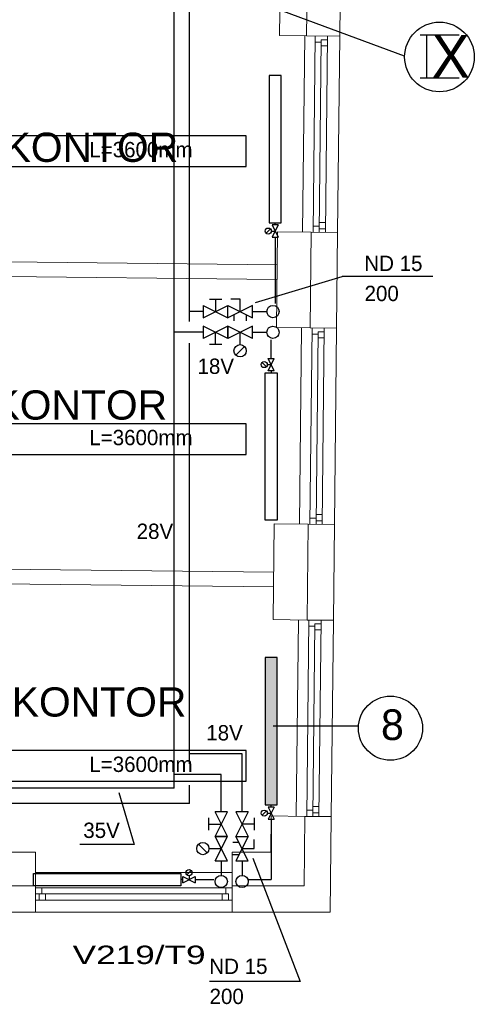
# Model space of a CAD drawing. Header units: millimetres. Extents: x 0 to 83478, y 0 to 53008.
# Tile 61 of 83: x 60825 to 64528, y 5673 to 13697. Entities that reach past the tile are written whole.
import ezdxf
from ezdxf.enums import TextEntityAlignment as Align

# ---------------------------------------------------------------- set-up
doc = ezdxf.new("R2010")
doc.units = ezdxf.units.MM
doc.header["$LTSCALE"] = 50
doc.header["$MEASUREMENT"] = 0
doc.linetypes.add('V-V', pattern=[2, 1, 1])
doc.layers.get('0').update_dxf_attribs({"linetype": 'CONTINUOUS'})
for name, color, linetype in [('20602A200D001$0$832 Rominfo', 7, 'CONTINUOUS'), ('20602A200D001$0$A12-HEL1', 7, 'CONTINUOUS'), ('20602A200D001$0$A12-HEL3', 7, 'CONTINUOUS'), ('20602A200D001$0$A12-HEL4', 7, 'CONTINUOUS'), ('20602A200D001$0$A23-HEL1', 7, 'CONTINUOUS'), ('20602A200D001$0$A24-HEL2', 7, 'CONTINUOUS'), ('20602A200D001$0$ATXT-HEL1', 7, 'CONTINUOUS'), ('V060-', 3, 'CONTINUOUS'), ('V091', 1, 'CONTINUOUS'), ('V100', 1, 'CONTINUOUS'), ('V100-', 6, 'CONTINUOUS'), ('V101', 1, 'CONTINUOUS'), ('V101-', 1, 'CONTINUOUS'), ('V110', 1, 'CONTINUOUS'), ('V111', 3, 'CONTINUOUS')]:
    doc.layers.add(name, color=color, linetype=linetype)
doc.styles.add('20602A200D001$0$Arial', font='arial.ttf', dxfattribs={"height": 238.125})
doc.styles.add('20602A200D001$0$Standard', font='txt')
doc.styles.add('FISO', font='fiso')

# ---------------------------------------------------------------- blocks, each defined once
blk = doc.blocks.new('VUN')
at = {"color": 0}
blk.add_circle((0, 0), 0.5, dxfattribs=at)
blk = doc.blocks.new('20602A200D001')
at = {"layer": '20602A200D001$0$A12-HEL1', "linetype": 'Continuous', "lineweight": 0}
for points in [[(78711, 11293.2), (78693.6, 9693.3)], [(78996, 11290.1), (78978.5, 9690.2)], [(78685, 8913.3), (78667.6, 7313.4)], [(78970, 8910.2), (78952.6, 7310.3)], [(78659.1, 6533.5), (78641.6, 4933.6)], [(78944.1, 6530.4), (78926.6, 4930.5)], [(76518.1, 4475.5), (78118.1, 4475.5)], [(76518.1, 4150.5), (78118.1, 4150.5)]]:
    blk.add_lwpolyline(points, dxfattribs=at)
at = {"layer": '20602A200D001$0$A12-HEL3', "linetype": 'Continuous', "lineweight": 0}
for points in [[(78506, 11295.4), (78514.5, 12075.4)], [(78726, 11293), (78506, 11295.4)], [(78480.1, 8915.6), (78488.6, 9695.5)], [(78763.5, 9692.5), (78488.6, 9695.5)], [(78755, 8912.6), (78480.1, 8915.6)], [(78454.1, 6535.7), (78462.6, 7315.7)], [(78737.6, 7312.7), (78462.6, 7315.7)], [(78729.1, 6532.7), (78454.1, 6535.7)], [(78433.4, 4640.5), (78436.7, 4935.8)], [(78711.6, 4932.8), (78436.7, 4935.8)], [(75718.1, 4640.5), (76518.1, 4640.5)], [(76518.1, 4365.5), (76518.1, 4640.5)], [(78433.4, 4640.5), (78118.1, 4640.5)], [(78118.1, 4365.5), (78118.1, 4640.5)]]:
    blk.add_lwpolyline(points, dxfattribs=at)
at = {"layer": '20602A200D001$0$A12-HEL4', "linetype": 'Continuous', "lineweight": 0}
for points in [[(78726, 11293), (78734.5, 12073)], [(78996, 11290.1), (79004.5, 12070)], [(78996, 11290.1), (78726, 11293)], [(78755, 8912.6), (78763.5, 9692.5)], [(78978.5, 9690.2), (78763.5, 9692.5)], [(78970, 8910.2), (78978.5, 9690.2)], [(78970, 8910.2), (78755, 8912.6)], [(78729.1, 6532.7), (78737.6, 7312.7)], [(78952.6, 7310.3), (78737.6, 7312.7)], [(78944.1, 6530.4), (78952.6, 7310.3)], [(78944.1, 6530.4), (78729.1, 6532.7)], [(78705.4, 4365.5), (78711.6, 4932.8)], [(78926.6, 4930.5), (78711.6, 4932.8)], [(78918.1, 4150.5), (78926.6, 4930.5)], [(75718.1, 4365.5), (76518.1, 4365.5)], [(76518.1, 4150.5), (76518.1, 4365.5)], [(78118.1, 4150.5), (78118.1, 4365.5)], [(78118.1, 4365.5), (78705.4, 4365.5)], [(75718.1, 4150.5), (76518.1, 4150.5)], [(78918.1, 4150.5), (78118.1, 4150.5)]]:
    blk.add_lwpolyline(points, dxfattribs=at)
at = {"layer": '20602A200D001$0$A23-HEL1', "linetype": 'Continuous', "lineweight": 0}
for points in [[(78796, 11292.3), (78778.5, 9692.4)], [(78795.5, 11242.3), (78845.4, 11241.7)], [(78845.7, 11261.7), (78828.5, 9691.8)], [(78845.7, 11261.7), (78895.7, 11261.2)], [(78896, 11291.2), (78878.5, 9691.3)], [(78845.1, 11211.7), (78895.1, 11211.2)], [(78779.1, 9742.4), (78829.1, 9741.8)], [(78828.9, 9721.8), (78878.9, 9721.3)], [(78829.4, 9771.8), (78879.4, 9771.3)], [(78770, 8912.4), (78752.6, 7312.5)], [(78870, 8911.3), (78852.6, 7311.4)], [(78769.5, 8862.4), (78819.5, 8861.9)], [(78819.7, 8881.9), (78802.6, 7312)], [(78819.2, 8831.9), (78869.2, 8831.3)], [(78819.7, 8881.9), (78869.7, 8881.3)], [(78803.5, 7392), (78853.5, 7391.4)], [(78753.1, 7362.5), (78803.1, 7362)], [(78802.9, 7342), (78852.9, 7341.4)], [(78744.1, 6532.6), (78726.6, 4932.6)], [(78793.8, 6502), (78776.6, 4932.1)], [(78793.8, 6502), (78843.8, 6501.5)], [(78844.1, 6531.5), (78826.6, 4931.6)], [(78743.5, 6482.6), (78793.5, 6482)], [(78793.2, 6452), (78843.2, 6451.5)], [(78727.2, 4982.6), (78777.2, 4982.1)], [(78777.5, 5012.1), (78827.5, 5011.6)], [(78777, 4962.1), (78827, 4961.6)], [(78118.1, 4350.5), (76518.1, 4350.5)], [(76568.1, 4350.5), (76568.1, 4300.5)], [(78068.1, 4350.5), (78068.1, 4300.5)], [(78088.1, 4300.5), (76518.1, 4300.5)], [(76548.1, 4300.5), (76548.1, 4250.5)], [(76598.1, 4300.5), (76598.1, 4250.5)], [(78038.1, 4300.5), (78038.1, 4250.5)], [(78088.1, 4300.5), (78088.1, 4250.5)], [(78118.1, 4250.5), (76518.1, 4250.5)]]:
    blk.add_lwpolyline(points, dxfattribs=at)
at = {"layer": '20602A200D001$0$A24-HEL2', "linetype": 'Continuous', "lineweight": 0}
for points in [[(73593.7, 9481.4), (78485.6, 9428)], [(73587.9, 9361.5), (78484.3, 9308.1)], [(73492.9, 6977.3), (78458.3, 6923.2)], [(73489.2, 6857.4), (78457, 6803.2)]]:
    blk.add_lwpolyline(points, dxfattribs=at)
at = {"layer": '20602A200D001$0$832 Rominfo', "linetype": 'Continuous', "style": '20602A200D001$0$Arial'}
for p in [(75333.2, 10266.2), (75242.8, 8165.8), (75399.4, 5745.9)]:
    blk.add_text('TEAMKONTOR', height=238.12, dxfattribs=at).set_placement(p)
at = {"layer": '20602A200D001$0$ATXT-HEL1', "linetype": 'Continuous', "style": '20602A200D001$0$Standard', "width": 1.428571}
blk.add_text('V219/T9', height=150, dxfattribs=at).set_placement((76819.7, 3729.1))

msp = doc.modelspace()

# ---------------------------------------------------------------- linework, layer by layer
at = {"layer": 'V091'}
msp.add_line((63960.52, 13399.76), (62968.71, 13765.93), dxfattribs=at)
at = {"layer": 'V091', "color": 3}
for p, q in [((64086.4, 13573.6), (64405.07, 13573.6)), ((64138.13, 13573.6), (64138.13, 13223.15)), ((64086.4, 13223.15), (64405.07, 13223.15))]:
    msp.add_line(p, q, dxfattribs=at)
at = {"layer": 'V091'}
msp.add_circle((64244.46, 13393.24), 283.79, dxfattribs=at)
at = {"layer": 'V100'}
msp.add_line((62890.25, 7942.44), (63584.77, 7942.44), dxfattribs=at)
at = {"layer": 'V100', "color": 1}
msp.add_lwpolyline([(62823.23, 7298.6), (62923.23, 7298.6), (62923.23, 8498.6), (62823.23, 8498.6)], close=True, dxfattribs=at)
at = {"layer": 'V100'}
msp.add_circle((63845.21, 7923.15), 261.16, dxfattribs=at)
msp.add_trace([(62923.23, 8498.6), (62823.23, 8498.6), (62923.23, 7298.6), (62823.23, 7298.6)], dxfattribs=at)
at = {"layer": 'V100-', "linetype": 'V-V'}
for p, q in [((62081.76, 7433.94), (62081.76, 18453.73)), ((62206.9, 11236.78), (62206.9, 15846.12)), ((62905.89, 12024.14), (62905.89, 12041.9)), ((62905.89, 11924.14), (62905.89, 11383.9)), ((62320.5, 11318.58), (62206.9, 11318.58)), ((62720.5, 11318.58), (62838.27, 11318.58)), ((62320.5, 11149.28), (62081.76, 11149.28)), ((62720.5, 11149.28), (62838.27, 11149.28)), ((62873.23, 10936.68), (62873.23, 11087.74)), ((62206.9, 7633.33), (62206.9, 11061.78)), ((62873.23, 10836.68), (62873.23, 10818.91)), ((62635.94, 7715.13), (62206.9, 7715.13)), ((62635.94, 7241.63), (62635.94, 7715.13)), ((62466.64, 7545.83), (62081.76, 7545.83)), ((62466.64, 7241.63), (62466.64, 7545.83)), ((62081.76, 7433.94), (37870.23, 7433.94)), ((62206.9, 7308.81), (62206.9, 7458.33)), ((62206.9, 7308.81), (60203.61, 7308.81)), ((62873.23, 7280.83), (62873.23, 7298.6)), ((62873.23, 7180.83), (62873.23, 6688.9)), ((62466.64, 6841.63), (62466.64, 6723.86)), ((62635.94, 6841.63), (62635.94, 6723.86)), ((62154.04, 6688.9), (62136.28, 6688.9)), ((62254.04, 6688.9), (62405.1, 6688.9)), ((62688.39, 6688.9), (62873.23, 6688.9))]:
    msp.add_line(p, q, dxfattribs=at)
at = {"layer": 'V100-', "color": 1}
for p, q in [((62866.7, 11991.81), (62831.35, 11956.46)), ((62874.03, 11974.14), (62905.89, 11974.14)), ((62880.89, 12024.14), (62930.89, 11924.14)), ((62930.89, 12024.14), (62880.89, 11924.14)), ((62930.89, 12024.14), (62880.89, 12024.14)), ((62880.89, 11924.14), (62930.89, 11924.14)), ((62370.5, 11418.58), (62470.5, 11418.58)), ((62420.5, 11418.58), (62420.5, 11318.58)), ((62620.5, 11418.58), (62545.5, 11418.58)), ((62620.5, 11318.58), (62620.5, 11418.58)), ((62320.5, 11368.58), (62520.5, 11268.58)), ((62320.5, 11268.58), (62520.5, 11368.58)), ((62320.5, 11368.58), (62320.5, 11268.58)), ((62520.5, 11268.58), (62520.5, 11368.58)), ((62720.5, 11368.58), (62520.5, 11268.58)), ((62520.5, 11368.58), (62720.5, 11268.58)), ((62520.5, 11268.58), (62520.5, 11368.58)), ((62720.5, 11268.58), (62720.5, 11368.58)), ((62570.5, 11293.58), (62570.5, 11243.58)), ((62670.5, 11293.58), (62670.5, 11243.58)), ((62520.5, 11099.28), (62320.5, 11199.28)), ((62520.5, 11199.28), (62320.5, 11099.28)), ((62320.5, 11199.28), (62320.5, 11099.28)), ((62520.5, 11099.28), (62520.5, 11199.28)), ((62520.5, 11199.28), (62520.5, 11099.28)), ((62720.5, 11099.28), (62520.5, 11199.28)), ((62720.5, 11199.28), (62520.5, 11099.28)), ((62720.5, 11099.28), (62720.5, 11199.28)), ((62420.5, 11049.28), (62420.5, 11149.28)), ((62620.5, 11049.28), (62620.5, 11149.28)), ((62470.5, 11049.28), (62370.5, 11049.28)), ((62655.85, 11034.63), (62585.14, 10963.92)), ((62848.23, 10936.68), (62898.23, 10936.68)), ((62848.23, 10836.68), (62898.23, 10936.68)), ((62898.23, 10836.68), (62848.23, 10936.68)), ((62834.05, 10869), (62798.69, 10904.36)), ((62841.37, 10886.68), (62873.23, 10886.68)), ((62898.23, 10836.68), (62848.23, 10836.68)), ((62516.64, 7241.63), (62416.64, 7241.63)), ((62516.64, 7041.63), (62416.64, 7241.63)), ((62416.64, 7041.63), (62516.64, 7241.63)), ((62585.94, 7241.63), (62685.94, 7041.63)), ((62685.94, 7241.63), (62585.94, 7041.63)), ((62685.94, 7241.63), (62585.94, 7241.63)), ((62834.05, 7248.51), (62798.69, 7213.16)), ((62841.37, 7230.83), (62873.23, 7230.83)), ((62898.23, 7280.83), (62848.23, 7180.83)), ((62848.23, 7280.83), (62898.23, 7180.83)), ((62898.23, 7280.83), (62848.23, 7280.83)), ((62366.64, 7091.63), (62366.64, 7191.63)), ((62366.64, 7141.63), (62466.64, 7141.63)), ((62735.94, 7141.63), (62635.94, 7141.63)), ((62735.94, 7191.63), (62735.94, 7091.63)), ((62848.23, 7180.83), (62898.23, 7180.83)), ((62516.64, 6841.63), (62416.64, 7041.63)), ((62416.64, 6841.63), (62516.64, 7041.63)), ((62516.64, 7041.63), (62416.64, 7041.63)), ((62416.64, 7041.63), (62516.64, 7041.63)), ((62610.94, 6991.63), (62560.94, 6991.63)), ((62685.94, 7041.63), (62585.94, 6841.63)), ((62685.94, 6841.63), (62585.94, 7041.63)), ((62585.94, 7041.63), (62685.94, 7041.63)), ((62585.94, 7041.63), (62685.94, 7041.63)), ((62735.94, 6941.63), (62735.94, 7016.63)), ((62351.99, 6906.28), (62281.28, 6976.99)), ((62366.64, 6941.63), (62466.64, 6941.63)), ((62635.94, 6941.63), (62735.94, 6941.63)), ((62416.64, 6841.63), (62516.64, 6841.63)), ((62610.94, 6891.63), (62560.94, 6891.63)), ((62585.94, 6841.63), (62685.94, 6841.63)), ((62186.36, 6728.08), (62221.72, 6763.44)), ((62154.04, 6663.9), (62254.04, 6713.9)), ((62154.04, 6713.9), (62254.04, 6663.9)), ((62154.04, 6663.9), (62154.04, 6713.9)), ((62204.04, 6720.76), (62204.04, 6688.9)), ((62254.04, 6713.9), (62254.04, 6663.9))]:
    msp.add_line(p, q, dxfattribs=at)
for points in [[(62855.89, 12041.9), (62955.89, 12041.9), (62955.89, 13241.9), (62855.89, 13241.9)], [(62823.23, 10818.91), (62923.23, 10818.91), (62923.23, 9618.91), (62823.23, 9618.91)], [(62136.28, 6738.9), (62136.28, 6638.9), (60936.28, 6638.9), (60936.28, 6738.9)]]:
    msp.add_lwpolyline(points, close=True, dxfattribs=at)
for centre, radius in [((62849.03, 11974.14), 25), ((62620.5, 10999.28), 50), ((62816.37, 10886.68), 25), ((62816.37, 7230.83), 25), ((62316.64, 6941.63), 50), ((62204.04, 6745.76), 25)]:
    msp.add_circle(centre, radius, dxfattribs=at)
at = {"layer": 'V101-'}
for p, q in [((62745.97, 11391.75), (63452.83, 11603.57)), ((64190.73, 11603.57), (63452.83, 11603.57)), ((61631.41, 7398), (61756.38, 6974.7)), ((61756.38, 6974.7), (61314.27, 6974.7)), ((62723.34, 6863.56), (63109.98, 5860.35)), ((63109.98, 5860.35), (62372.07, 5860.35))]:
    msp.add_line(p, q, dxfattribs=at)
at = {"layer": 'V110'}
for points in [[(59070.44, 12500.12), (62670.44, 12500.12), (62670.44, 12750.12), (59070.44, 12750.12)], [(59070.44, 10154.04), (62670.44, 10154.04), (62670.44, 10404.04), (59070.44, 10404.04)], [(59070.44, 7490.92), (62670.44, 7490.92), (62670.44, 7740.92), (59070.44, 7740.92)]]:
    msp.add_lwpolyline(points, close=True, dxfattribs=at)

# ---------------------------------------------------------------- block references
at = {"layer": 'V060-'}
msp.add_blockref('20602A200D001', (-15563.7, 2272.18), dxfattribs=at)
at = {"layer": 'V100-', "color": 1, "xscale": 100, "yscale": 100, "zscale": 100}
for p in [(62888.27, 11318.58), (62888.27, 11149.28)]:
    msp.add_blockref('VUN', p, dxfattribs=at)
at = {"layer": 'V100-', "color": 1, "xscale": 100, "yscale": 100, "zscale": 100, "rotation": 270}
for p in [(62466.64, 6673.86), (62635.94, 6673.86)]:
    msp.add_blockref('VUN', p, dxfattribs=at)

# ---------------------------------------------------------------- texts
at = {"layer": 'V091', "color": 3, "style": 'FISO'}
msp.add_text('X', height=350, dxfattribs=at).set_placement((64179.91, 13223.61))
at = {"layer": 'V101', "color": 7, "style": 'FISO'}
msp.add_text('8', height=250, dxfattribs=at).set_placement((63768.04, 7826.74))
at = {"layer": 'V101-', "color": 1, "style": 'FISO'}
for s, p in [('ND 15', (64106.03, 11648.82)), ('200', (63913.1, 11403.82)), ('ND 15', (62843.3, 5920.35)), ('200', (62650.38, 5675.35))]:
    msp.add_text(s, height=125, dxfattribs=at).set_placement(p, align=Align.RIGHT)
for s, p in [('18V', (62273.48, 10810.58)), ('28V', (61777.7, 9465.56)), ('18V', (62344.54, 7823.41)), ('35V', (61342.73, 7028.65))]:
    msp.add_text(s, height=125, dxfattribs=at).set_placement(p)
at = {"layer": 'V111', "color": 1, "style": 'FISO'}
for p in [(61391.83, 12575.64), (61391.83, 10229.56), (61391.83, 7566.44)]:
    msp.add_text('L=3600mm', height=125, dxfattribs=at).set_placement(p)

doc.saveas('drawing.dxf')
